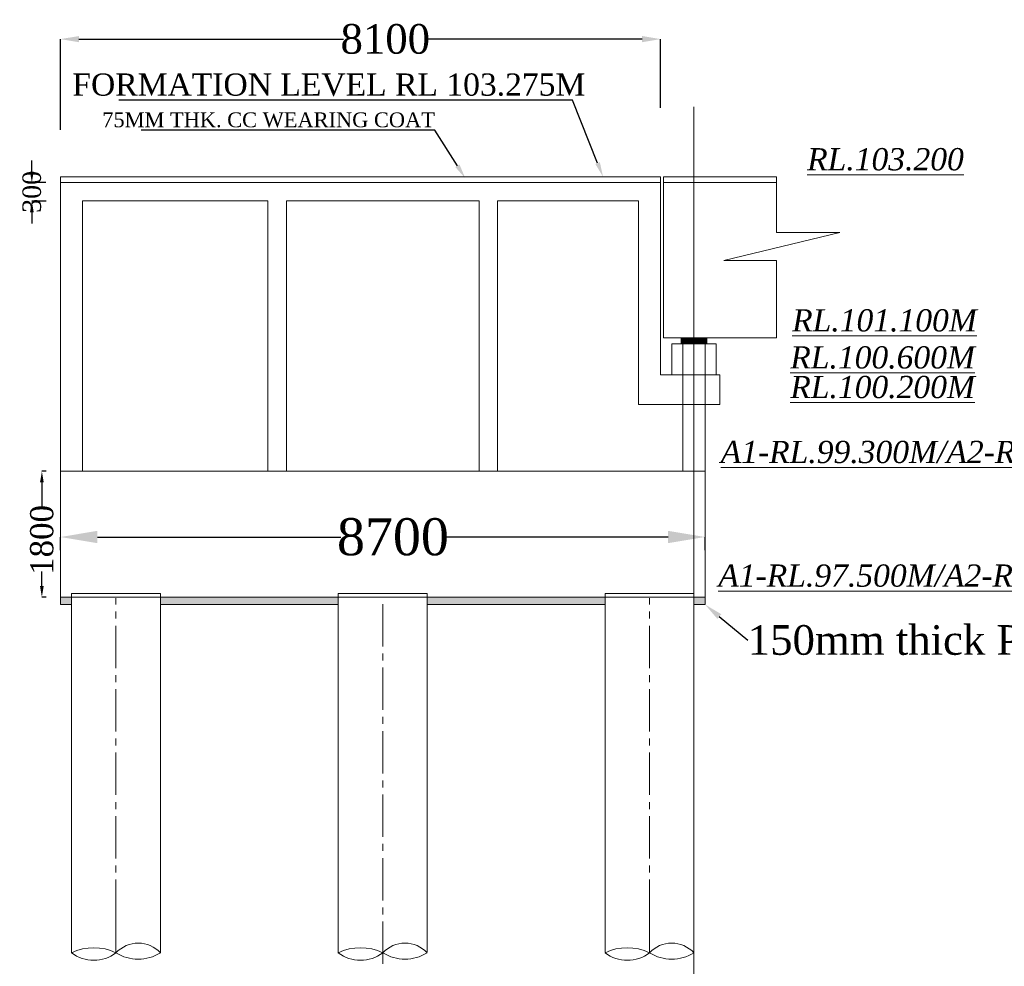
# Model space of a CAD drawing. Header units: millimetres. Extents: x 103078 to 25259364, y -3207472 to 1158446.
# Tile 10 of 40: x 13460206 to 13486781, y 1045986 to 1071547. Entities that reach past the tile are written whole.
import ezdxf
from ezdxf import colors
from ezdxf.entities.mleader import LeaderData, LeaderLine
from ezdxf.math import Vec2, Vec3

# ---------------------------------------------------------------- set-up
doc = ezdxf.new("R2010")
doc.units = ezdxf.units.MM
doc.header["$LTSCALE"] = 60
doc.header["$MEASUREMENT"] = 0
doc.linetypes.add('CENTER2', pattern=[28.575, 19.05, -3.175, 3.175, -3.175])
doc.styles.add('PDF Arial Bold', font='times.ttf')
doc.dimstyles.get("Standard").update_dxf_attribs({"dimtxt": 400, "dimasz": 215, "dimexe": 0.18, "dimexo": 0.0625, "dimgap": 0.09, "dimtad": 0, "dimtih": 1, "dimtoh": 1, "dimdec": 0, "dimzin": 4, "dimdsep": 46, "dimtxsty": 'Standard', "dimblk": 'OPEN90', "dimcen": 0, "dimadec": 0, "dimazin": 1, "dimtfac": 1, "dimtdec": 0, "dimtix": 1, "dimtofl": 0, "dimtmove": 0, "dimatfit": 3, "dimldrblk": 'OPEN30', "dimfxl": 1, "dimtolj": 1, "dimtzin": 0, "dimarcsym": 0})

# ---------------------------------------------------------------- blocks, each defined once
blk = doc.blocks.new('*D178')
at = {"color": 0, "linetype": 'Continuous', "lineweight": -2, "ltscale": 2, "transparency": 16777216}
for p, q in [((13460920, 1059353), (13460805, 1059353)), ((13460805, 1059053), (13460805, 1058351)), ((13460805, 1056253), (13460805, 1056646)), ((13460920, 1055953), (13460805, 1055953))]:
    blk.add_line(p, q, dxfattribs=at)
at = {"color": 0, "linetype": 'Continuous', "lineweight": 9, "ltscale": 2, "transparency": 16777216}
for points in [[(13460755, 1059053), (13460855, 1059053), (13460805, 1059353)], [(13460755, 1056253), (13460855, 1056253), (13460805, 1055953)]]:
    blk.add_solid(points, dxfattribs=at)
at = {"layer": 'Defpoints', "color": 0, "linetype": 'Continuous', "lineweight": 9, "ltscale": 2, "transparency": 16777216}
for p in [(13460920, 1059353), (13460805, 1055953), (13460920, 1055953)]:
    blk.add_point(p, dxfattribs=at)
at = {"color": 0, "linetype": 'Continuous', "lineweight": 9, "ltscale": 2, "transparency": 16777216, "insert": (13460805, 1057499), "char_height": 500, "attachment_point": 5, "rotation": 90, "style": 'PDF Arial Bold'}
blk.add_mtext('\\A1;{\\H1.25x;1800}', dxfattribs=at)
blk = doc.blocks.new('*D180')
at = {"color": 0, "linetype": 'Continuous', "lineweight": -2, "ltscale": 2, "transparency": 16777216}
for p, q in [((13460534, 1067447), (13460534, 1067747)), ((13460912, 1067147), (13460534, 1067147)), ((13460920, 1066647), (13460534, 1066647)), ((13460534, 1066347), (13460534, 1066047))]:
    blk.add_line(p, q, dxfattribs=at)
at = {"color": 0, "linetype": 'Continuous', "lineweight": 9, "ltscale": 2, "transparency": 16777216}
for points in [[(13460485, 1067447), (13460585, 1067447), (13460534, 1067147)], [(13460485, 1066347), (13460585, 1066347), (13460534, 1066647)]]:
    blk.add_solid(points, dxfattribs=at)
at = {"layer": 'Defpoints', "color": 0, "linetype": 'Continuous', "lineweight": 9, "ltscale": 2, "transparency": 16777216}
for p in [(13460534, 1067147), (13460913, 1067147), (13460920, 1066647)]:
    blk.add_point(p, dxfattribs=at)
at = {"color": 0, "linetype": 'Continuous', "lineweight": 9, "ltscale": 2, "transparency": 16777216, "insert": (13460534, 1066897), "char_height": 500, "attachment_point": 5, "rotation": 90, "style": 'PDF Arial Bold'}
blk.add_mtext('\\A1;300', dxfattribs=at)
blk = doc.blocks.new('*D174')
at = {"color": 0, "linetype": 'Continuous', "lineweight": -2, "ltscale": 2, "transparency": 16777216}
for p, q in [((13461306, 1057223), (13461306, 1057578)), ((13462306, 1057578), (13468875, 1057578)), ((13477705, 1057578), (13471686, 1057578)), ((13478705, 1057223), (13478705, 1057578))]:
    blk.add_line(p, q, dxfattribs=at)
at = {"color": 0, "linetype": 'Continuous', "lineweight": 9, "ltscale": 2, "transparency": 16777216}
for points in [[(13462306, 1057745), (13462306, 1057412), (13461306, 1057578)], [(13477705, 1057745), (13477705, 1057412), (13478705, 1057578)]]:
    blk.add_solid(points, dxfattribs=at)
at = {"layer": 'Defpoints', "color": 0, "linetype": 'Continuous', "lineweight": 9, "ltscale": 2, "transparency": 16777216}
for p in [(13478705, 1057578), (13461306, 1057223), (13478705, 1057223)]:
    blk.add_point(p, dxfattribs=at)
at = {"color": 0, "linetype": 'Continuous', "lineweight": 9, "ltscale": 2, "transparency": 16777216, "insert": (13470280, 1057578), "char_height": 1000, "attachment_point": 5, "style": 'PDF Arial Bold'}
blk.add_mtext('\\A1;8700', dxfattribs=at)
blk = doc.blocks.new('*D231')
at = {"color": 0, "linetype": 'Continuous', "lineweight": -2, "ltscale": 2, "transparency": 16777216}
for p, q in [((13461306, 1068573), (13461306, 1071022)), ((13461806, 1071022), (13468950, 1071022)), ((13477006, 1071022), (13471199, 1071022)), ((13477506, 1069163), (13477506, 1071022))]:
    blk.add_line(p, q, dxfattribs=at)
at = {"color": 0, "linetype": 'Continuous', "lineweight": 9, "ltscale": 2, "transparency": 16777216}
for points in [[(13461806, 1071105), (13461806, 1070938), (13461306, 1071022)], [(13477006, 1071105), (13477006, 1070938), (13477506, 1071022)]]:
    blk.add_solid(points, dxfattribs=at)
at = {"layer": 'Defpoints', "color": 0, "linetype": 'Continuous', "lineweight": 9, "ltscale": 2, "transparency": 16777216}
for p in [(13477506, 1071022), (13477506, 1069163), (13461306, 1068573)]:
    blk.add_point(p, dxfattribs=at)
at = {"color": 0, "linetype": 'Continuous', "lineweight": 9, "ltscale": 2, "transparency": 16777216, "insert": (13470074, 1071022), "char_height": 800, "attachment_point": 5, "style": 'PDF Arial Bold'}
blk.add_mtext('\\A1;8100', dxfattribs=at)

msp = doc.modelspace()

# ---------------------------------------------------------------- hatches: boundary and pattern name
at = {"linetype": 'Continuous', "lineweight": 9, "ltscale": 2}
h = msp.add_hatch(dxfattribs=at)
h.set_pattern_fill('ANSI31', scale=2)
h.set_pattern_definition([(45, (-10661954.84971, 4498276.1161), (-0.1767766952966, 0.1767766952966), [])])
h.paths.add_polyline_path([(13478405.5, 1062953.2), (13478055.5, 1062953.2), (13478055.5, 1062793.2), (13478405.5, 1062793.2)])
h.paths.add_polyline_path([(13478755.5, 1062953.2), (13478405.5, 1062953.2), (13478405.5, 1062793.2), (13478755.5, 1062793.2)])
at = {"linetype": 'Continuous', "lineweight": 9}
h = msp.add_hatch(dxfattribs=at)
h.set_pattern_fill('AR-CONC', scale=50, style=0)
h.set_pattern_definition([(50, (13441261.45, 967847.2), (358.6301, -31.3761), [37.5, -412.5]), (355, (13441261.45, 967847.2), (-69.3757, 376.096), [30, -330]), (100.4514, (13441291.33, 967844.57), (289.2547, 344.7198), [31.8701, -350.571]), (46.1842, (13441261.45, 967947.2), (533.6205, -82.7595), [56.25, -618.75]), (96.6356, (13441305.9, 967940.3), (467.3314, 487.059), [47.805, -525.8565]), (351.1842, (13441261.45, 967947.2), (467.331, 487.0593), [45, -495]), (21, (13441311.45, 967922.2), (298.4535, -201.3094), [37.5, -412.5]), (326, (13441311.45, 967922.2), (121.6577, 362.575), [30, -330]), (71.4514, (13441336.32, 967905.4), (420.1113, 161.2652), [31.8701, -350.571]), (37.5, (13441261.45, 967847.19), (6.07993, 166.44693), [0, -326, 0, -335, 0, -331.25]), (7.5, (13441261.45, 967847.19), (131.53477, 197.20586), [0, -191, 0, -318.5, 0, -126.25]), (327.5, (13441149.95, 967847.19), (266.91122, -11.27744), [0, -125, 0, -390, 0, -517.5]), (317.5, (13441099.95, 967847.19), (291.5931, 50.0525), [0, -162.5, 0, -259, 0, -367.5])])
h.paths.add_polyline_path([(13468805.5, 1055953.2), (13464005.5, 1055953.2), (13464005.5, 1055753.2), (13468805.5, 1055753.2)])
h.paths.add_polyline_path([(13461605.5, 1055953.2), (13461305.5, 1055953.2), (13461305.5, 1055753.2), (13461605.5, 1055753.2)])
h.paths.add_polyline_path([(13476005.5, 1055953.2), (13471205.5, 1055953.2), (13471205.5, 1055753.2), (13476005.5, 1055753.2)])
h.paths.add_polyline_path([(13478705.5, 1055953.2), (13478405.5, 1055953.2), (13478405.5, 1055753.2), (13478705.5, 1055753.2)])

# ---------------------------------------------------------------- linework, layer by layer
at = {"color": 7, "linetype": 'Continuous', "lineweight": 9, "ltscale": 2}
for p, q in [((13478405.5, 1047183.2), (13478405.5, 1069191.1)), ((13461305.5, 1067153.2), (13461305.5, 1067303.2)), ((13477585.5, 1062953.2), (13477585.5, 1067303.2)), ((13477585.5, 1067303.2), (13480629.2, 1067303.2)), ((13480629.2, 1067303.2), (13480629.2, 1065804.1)), ((13477585.5, 1067153.2), (13480629.2, 1067153.2)), ((13482338.2, 1065804.1), (13479207.8, 1065045.1)), ((13480629.2, 1065804.1), (13482338.2, 1065804.1)), ((13479207.8, 1065045.1), (13480629.2, 1065045.1)), ((13480629.2, 1065045.1), (13480629.2, 1062953.2)), ((13480629.2, 1062953.2), (13477585.5, 1062953.2)), ((13478055.5, 1062953.2), (13478755.5, 1062953.2)), ((13478055.5, 1062953.2), (13478055.5, 1062793.2)), ((13478755.5, 1062953.2), (13478755.5, 1062793.2)), ((13478705.5, 1059353.2), (13478705.5, 1055953.2)), ((13461605.5, 1047183.2), (13461605.5, 1056053.2)), ((13464005.5, 1047183.2), (13464005.5, 1056053.2)), ((13468805.5, 1047183.2), (13468805.5, 1056053.2)), ((13471205.5, 1047183.2), (13471205.5, 1055953.2)), ((13476005.5, 1047183.2), (13476005.5, 1056053.2)), ((13478405.5, 1047183.2), (13478405.5, 1056053.2)), ((13461605.5, 1046343.4), (13461605.5, 1047183.2)), ((13462805.5, 1046352.5), (13462805.5, 1047183.2)), ((13464005.5, 1046343.4), (13464005.5, 1047183.2)), ((13468805.5, 1046352.5), (13468805.5, 1047183.2)), ((13470005.5, 1046352.5), (13470005.5, 1047183.2)), ((13470005.5, 1046378.3), (13470005.5, 1047183.2)), ((13470005.5, 1046378.3), (13470005.5, 1047183.2)), ((13471205.5, 1046378.3), (13471205.5, 1047183.2)), ((13476005.5, 1046361.7), (13476005.5, 1047183.2)), ((13477205.5, 1046352.5), (13477205.5, 1047183.2)), ((13478405.5, 1033475.3), (13478405.5, 1047183.2)), ((13478405.5, 1046361.7), (13478405.5, 1047183.2))]:
    msp.add_line(p, q, dxfattribs=at)
at = {"color": 7, "linetype": 'Continuous', "lineweight": 9}
for p, q in [((13476905.5, 1067303.2), (13461305.5, 1067303.2)), ((13477505.5, 1067303.2), (13476905.5, 1067303.2)), ((13477505.5, 1067153.2), (13477505.5, 1067303.2)), ((13477585.5, 1067153.2), (13477585.5, 1067283.2)), ((13461305.5, 1067153.2), (13461305.5, 1059353.2)), ((13461305.5, 1059353.2), (13461305.5, 1067153.2)), ((13476905.5, 1067153.2), (13461305.5, 1067153.2)), ((13477505.5, 1067153.2), (13476905.5, 1067153.2)), ((13477505.5, 1061953.2), (13477505.5, 1067159.6)), ((13466905.5, 1066653.2), (13461905.5, 1066653.2)), ((13461905.5, 1059353.2), (13461905.5, 1066653.2)), ((13461905.5, 1064529.6), (13461905.5, 1066553.2)), ((13466905.5, 1059353.2), (13466905.5, 1066653.2)), ((13472605.5, 1066653.2), (13467405.5, 1066653.2)), ((13467405.5, 1059353.2), (13467405.5, 1066653.2)), ((13472605.5, 1059353.2), (13472605.5, 1066653.2)), ((13476905.5, 1066653.2), (13473105.5, 1066653.2)), ((13473105.5, 1059353.2), (13473105.5, 1066653.2)), ((13476905.5, 1066653.2), (13476905.5, 1061153.2)), ((13461905.5, 1059353.2), (13461905.5, 1063929.6)), ((13479005.5, 1062793.2), (13477805.5, 1062793.2)), ((13477805.5, 1062793.2), (13477805.5, 1061953.2)), ((13478105.5, 1059353.2), (13478105.5, 1062953.2)), ((13478705.5, 1059353.2), (13478705.5, 1062953.2)), ((13478705.5, 1059353.2), (13478705.5, 1062953.2)), ((13479005.5, 1061953.2), (13479005.5, 1062793.2)), ((13477505.5, 1061953.2), (13478255.5, 1061953.2)), ((13478255.5, 1061953.2), (13479105.5, 1061953.2)), ((13479105.5, 1061953.2), (13479105.5, 1061153.2)), ((13479105.5, 1061153.2), (13476905.5, 1061153.2)), ((13461305.5, 1059353.2), (13461905.5, 1059353.2)), ((13478705.5, 1059353.2), (13461305.5, 1059353.2)), ((13478705.5, 1059353.2), (13461305.5, 1059353.2)), ((13461305.5, 1055753.2), (13461305.5, 1059353.2)), ((13466305.5, 1059353.2), (13466905.5, 1059353.2)), ((13471305.5, 1059353.2), (13471905.5, 1059353.2)), ((13476305.5, 1059353.2), (13476905.5, 1059353.2)), ((13478105.5, 1059353.2), (13478705.5, 1059353.2)), ((13461305.5, 1056229.4), (13461305.5, 1056153.2)), ((13478705.5, 1055953.2), (13461305.5, 1055953.2)), ((13464005.5, 1056053.2), (13461605.5, 1056053.2)), ((13471205.5, 1056053.2), (13468805.5, 1056053.2)), ((13471205.5, 1056053.2), (13471205.5, 1055833.2)), ((13478405.5, 1056053.2), (13476005.5, 1056053.2)), ((13478705.5, 1055953.2), (13478705.5, 1055753.2)), ((13461605.5, 1055753.2), (13461305.5, 1055753.2)), ((13468805.5, 1055753.2), (13464005.5, 1055753.2)), ((13476005.5, 1055753.2), (13471205.5, 1055753.2)), ((13478705.5, 1055753.2), (13478405.5, 1055753.2))]:
    msp.add_line(p, q, dxfattribs=at)
at = {"linetype": 'CENTER2', "lineweight": 9}
for p, q in [((13462805.5, 1047183.2), (13462805.5, 1055927.4)), ((13470005.5, 1046053.2), (13470005.5, 1055953.2)), ((13477205.5, 1047183.2), (13477205.5, 1055927.4))]:
    msp.add_line(p, q, dxfattribs=at)
at = {"color": 7, "linetype": 'Continuous', "lineweight": 9, "ltscale": 2}
for centre, radius, start, end in [((13463405.5, 1045787.1), 824.4, 43.29859, 136.70141), ((13470605.5, 1045787.1), 824.4, 43.29859, 136.70141), ((13477805.5, 1045787.1), 824.4, 43.29859, 136.70141), ((13462205.5, 1045096.2), 1392.2, 64.47076, 115.52924), ((13462205.5, 1047131.6), 983.3, 232.39741, 307.60259), ((13463405.5, 1047302.3), 1123.4, 237.71871, 302.28129), ((13469405.5, 1045096.2), 1392.2, 64.47076, 115.52924), ((13469405.5, 1047131.6), 983.3, 232.39741, 307.60259), ((13470605.5, 1047302.3), 1123.4, 237.71871, 302.28129), ((13476605.5, 1045096.2), 1392.2, 64.47076, 115.52924), ((13476605.5, 1047131.6), 983.3, 232.39741, 307.60259), ((13477805.5, 1047302.3), 1123.4, 237.71871, 302.28129)]:
    msp.add_arc(centre, radius, start, end, dxfattribs=at)

# ---------------------------------------------------------------- texts
at = {"color": 7, "linetype": 'Continuous', "lineweight": 9, "ltscale": 2, "char_height": 600, "width": 3864.484, "attachment_point": 3, "style": 'PDF Arial Bold'}
for s, insert in [('{\\fTimes New Roman|b0|i1|c0|p18;\\LRL.103.200 }', (13485689.2, 1068078.5)), ('{\\fTimes New Roman|b0|i1|c0|p18;\\LRL.101.100M}', (13486039.2, 1063728.5)), ('{\\fTimes New Roman|b0|i1|c0|p18;\\LRL.100.600M}', (13485989.2, 1062728.5)), ('{\\fTimes New Roman|b0|i1|c0|p18;\\LRL.100.200M}', (13485989.2, 1061928.5))]:
    msp.add_mtext(s, dxfattribs=dict(at, insert=insert))
at = {"color": 7, "linetype": 'Continuous', "lineweight": 9, "ltscale": 2, "char_height": 600, "attachment_point": 3, "style": 'PDF Arial Bold'}
for s, insert in [('{\\fTimes New Roman|b0|i1|c0|p18;\\LA1-RL.99.300M/A2-RL.98.000M}', (13491057.3, 1060174.8)), ('{\\fTimes New Roman|b0|i1|c0|p18;\\LA1-RL.97.500M/A2-RL.96.200M}', (13490992.6, 1056836.7))]:
    msp.add_mtext(s, dxfattribs=dict(at, insert=insert))

# ---------------------------------------------------------------- dimensions: what is measured, and where the dimension line sits
at = {"color": 7, "linetype": 'Continuous', "lineweight": 9, "ltscale": 2}
for base, p1, p2, text, override, picture, middle in [((13477505.5, 1071021.7), (13461305.5, 1068572.8), (13477505.5, 1069162.6), '8100', {"dimtxt": 800, "dimasz": 500, "dimtxsty": 'PDF Arial Bold', "dimfxl": 300}, '*D231', (13470074.5, 1071021.7)), ((13478705.5, 1057578.2), (13461305.5, 1057222.8), (13478705.5, 1057222.8), '8700', {"dimtxt": 1000, "dimasz": 1000, "dimtxsty": 'PDF Arial Bold', "dimfxl": 300}, '*D174', (13470280.5, 1057578.2))]:
    dim = msp.add_linear_dim(base=base, p1=p1, p2=p2, text=text, dimstyle='Standard', override=override, dxfattribs=at)
    dim.commit()
    dim.dimension.update_dxf_attribs({"geometry": picture, "text_midpoint": middle, "dimtype": 160})
for base, p1, p2, text, picture, middle in [((13460534.5, 1067146.9), (13460919.8, 1066646.9), (13460912.5, 1067146.9), '300', '*D180', (13460534.5, 1066896.9)), ((13460805.2, 1055953.2), (13460920.1, 1059353.2), (13460920.1, 1055953.2), '{\\H1.25x;1800}', '*D178', (13460805.2, 1057498.7))]:
    dim = msp.add_linear_dim(base=base, p1=p1, p2=p2, angle=90, text=text, dimstyle='Standard', override={"dimtxt": 500, "dimasz": 300, "dimtxsty": 'PDF Arial Bold', "dimfxl": 300}, dxfattribs=at)
    dim.commit()
    dim.dimension.update_dxf_attribs({"geometry": picture, "text_midpoint": middle, "dimtype": 160, "text_rotation": 90})

# ---------------------------------------------------------------- leaders
ml = msp.add_multileader_mtext('Standard', dxfattribs=at)
ml.set_content('{\\fTimes New Roman|b0|i0|c0|p18;\\C256;FORMATION LEVEL RL 103.275M}', color=7)
ml.set_leader_properties()
ml.build(insert=Vec2(0, 0))
ml.multileader.update_dxf_attribs({"has_dogleg": 0, "text_right_attachment_type": 6, "dogleg_length": 0.72, "arrow_head_size": 400})
ctx = ml.context
ctx.base_point, ctx.char_height, ctx.arrow_head_size, ctx.landing_gap_size, ctx.plane_origin = Vec3(13461627.4, 1069788.4), 600, 400, 0.18, Vec3(13468732.5, 1067303.2)
ctx.right_attachment = 6
notes = []
notes.append((ctx, [(0, (1, 1, 0), (13475130.4, 1069375.1), (-1, 0), 0.72, [(0, [(13475951.5, 1067303.2)], 0, [])])]))
ctx.mtext.insert, ctx.mtext.flow_direction = Vec3(13461627.6, 1070095.1), 5
ml = msp.add_multileader_mtext('Standard', dxfattribs=at)
ml.set_content('{\\fTimes New Roman|b0|i0|c0|p18;75MM THK. CC WEARING COAT }', color=7)
ml.set_leader_properties()
ml.build(insert=Vec2(0, 0))
ml.multileader.update_dxf_attribs({"has_dogleg": 0, "text_right_attachment_type": 6, "dogleg_length": 0.36, "arrow_head_size": 400})
ctx = ml.context
ctx.base_point, ctx.char_height, ctx.arrow_head_size, ctx.landing_gap_size, ctx.plane_origin = Vec3(13462671.7, 1068838.6), 400, 400, 0.18, Vec3(13465015.5, 1067263.2)
ctx.right_attachment, ctx.text_align_type = 6, 2
notes.append((ctx, [(0, (1, 1, 0), (13471413.4, 1068563.1), (-1, 0), 0.72, [(0, [(13472234.5, 1067263.2)], 0, [])])]))
ctx.mtext.insert, ctx.mtext.alignment, ctx.mtext.flow_direction = Vec3(13471412.5, 1069043.1), 3, 5
ml = msp.add_multileader_mtext('Standard', dxfattribs=at)
ml.set_content('{\\fTimes New Roman|b0|i0|c0|p18;\\C256;150mm thick PCC}', color=7)
ml.set_leader_properties()
ml.build(insert=Vec2(0, 0))
ml.multileader.update_dxf_attribs({"text_right_attachment_type": 6, "dogleg_length": 0.36, "arrow_head_size": 500})
ctx = ml.context
ctx.base_point, ctx.char_height, ctx.arrow_head_size, ctx.landing_gap_size, ctx.plane_origin = Vec3(13479857.9, 1054789.3), 800, 500, 0.09, Vec3(13478705.5, 1055753.2)
ctx.right_attachment = 6
notes.append((ctx, [(0, (1, 1, 0), (13479857.5, 1054789.3), (1, 0), 0.36, [(0, [(13478705.5, 1055753.2)], 0, [])])]))
ctx.mtext.insert, ctx.mtext.flow_direction = Vec3(13479857.9, 1055198.3), 5
for ctx, leaders in notes:
    for number, flags, end, landing, length, lines in leaders:
        leader = LeaderData()
        leader.index, (leader.has_last_leader_line, leader.has_dogleg_vector, leader.attachment_direction) = number, flags
        leader.last_leader_point, leader.dogleg_vector, leader.dogleg_length = Vec3(end), Vec3(landing), length
        for number, points, colour, breaks in lines:
            line = LeaderLine()
            line.index, line.vertices, line.color, line.breaks = number, Vec3.list(points), colors.encode_raw_color(colour), breaks
            leader.lines.append(line)
        ctx.leaders.append(leader)

doc.saveas('drawing.dxf')
